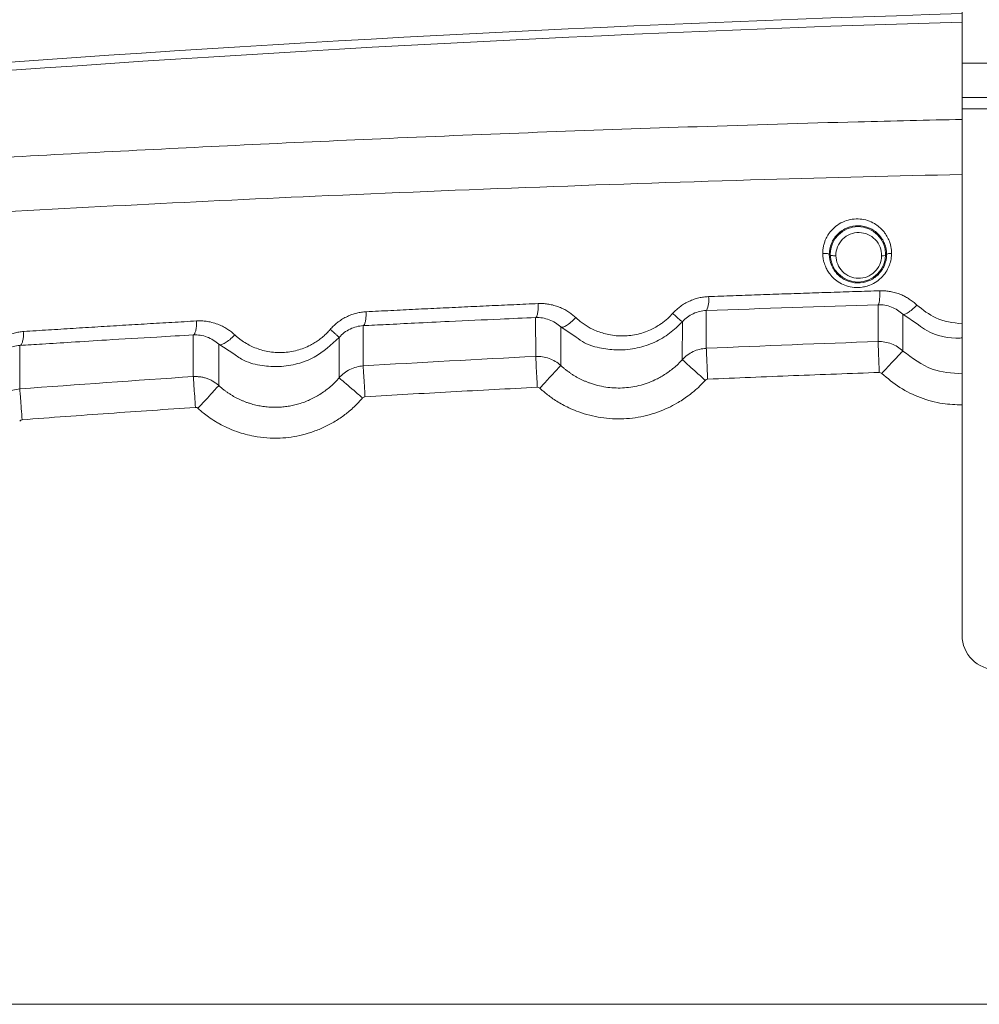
# Model space of a CAD drawing. Header units: millimetres. Extents: x 0 to 594, y 0 to 420.
# Tile 44 of 76: x 87 to 104, y 355 to 372. Entities that reach past the tile are written whole.
import ezdxf

# ---------------------------------------------------------------- set-up
doc = ezdxf.new("R2010")
doc.units = ezdxf.units.MM
doc.styles.add('SLDTEXTSTYLE1', font='TXT', dxfattribs={"width": 0.605})
doc.dimstyles.new('SLDDIMSTYLE3', dxfattribs={"dimtxt": 2.568319, "dimasz": 3.3, "dimexe": 0, "dimexo": 0.0625, "dimgap": 0.64208, "dimtad": 1, "dimdec": 1, "dimlfac": 5, "dimrnd": 1e-09, "dimzin": 12, "dimdsep": 46, "dimtxsty": 'SLDTEXTSTYLE1', "dimsah": 1, "dimcen": 0.09, "dimadec": 0, "dimazin": 3, "dimtfac": 1, "dimtdec": 1, "dimtmove": 0, "dimatfit": 0, "dimfxl": 1, "dimfrac": 2, "dimtolj": 1, "dimtzin": 12, "dimarcsym": 0})

# ---------------------------------------------------------------- blocks, each defined once
blk = doc.blocks.new('_D_7')
at = {"color": 7, "linetype": 'Continuous', "lineweight": 0}
for p, q in [((94.215, 386.012), (93.627, 386.012)), ((93.627, 386.012), (93.627, 382.068)), ((100.584, 386.012), (101.172, 386.012)), ((101.172, 386.012), (101.172, 382.068)), ((107.707, 372.909), (107.707, 382.48)), ((115.707, 368.481), (115.707, 382.48)), ((93.627, 382.068), (94.215, 382.068)), ((101.172, 382.068), (100.584, 382.068)), ((107.707, 381.48), (92.206, 381.48)), ((115.707, 381.48), (107.707, 381.48)), ((115.707, 381.48), (122.107, 381.48))]:
    blk.add_line(p, q, dxfattribs=at)
for points in [[(107.707, 381.48), (104.407, 381.98), (104.407, 380.98)], [(115.707, 381.48), (119.007, 380.98), (119.007, 381.98)]]:
    blk.add_solid(points, dxfattribs=at)
at = {"color": 7, "linetype": 'Continuous', "lineweight": 0, "char_height": 2.6458, "attachment_point": 1, "style": 'SLDTEXTSTYLE1'}
for s, insert in [('40', (95.44, 390.011)), ('1,6', (94.95, 385.479))]:
    blk.add_mtext(s, dxfattribs=dict(at, insert=insert))

msp = doc.modelspace()

# ---------------------------------------------------------------- linework, layer by layer
at = {"color": 7, "linetype": 'Continuous', "lineweight": 15}
for p, q in [((103.707, 371.409), (103.707, 376.209)), ((127.707, 371.409), (103.707, 371.409)), ((103.707, 370.809), (103.707, 371.409)), ((127.707, 370.809), (103.707, 370.809)), ((103.707, 370.609), (103.707, 370.809)), ((127.707, 370.609), (103.707, 370.609)), ((103.707, 361.409), (103.707, 370.609)), ((102.24, 366.543), (102.24, 367.188)), ((96.257, 366.284), (96.256, 366.965)), ((99.238, 367.086), (99.238, 366.425)), ((102.673, 366.379), (102.672, 367.019)), ((93.244, 366.822), (93.242, 366.118)), ((96.695, 366.125), (96.694, 366.798)), ((98.819, 366.889), (98.818, 366.226)), ((90.275, 365.931), (90.274, 366.66)), ((92.824, 366.616), (92.823, 365.909)), ((87.245, 366.476), (87.243, 365.715)), ((90.72, 365.774), (90.719, 366.495)), ((111.195, 354.958), (78.707, 354.958))]:
    msp.add_line(p, q, dxfattribs=at)
at = {"color": 8, "linetype": 'Continuous', "lineweight": 15}
for p, q in [((102.671, 367.019), (102.948, 366.833)), ((96.694, 366.798), (96.963, 366.621)), ((90.719, 366.495), (90.983, 366.327))]:
    msp.add_line(p, q, dxfattribs=at)
at = {"color": 7, "linetype": 'Continuous', "lineweight": 15}
msp.add_circle((101.887, 368.068), 0.484, dxfattribs=at)
for centre, radius, start, end in [((115.729, -27.691), 400.147, 91.72163, 96.98266), ((115.707, -27.691), 400, 91.71913, 96.97386), ((98.871, 367.267), 0.41, 333.6134, 8.5659), ((104.307, 361.409), 0.6, 180, 270)]:
    msp.add_arc(centre, radius, start, end, dxfattribs=at)
at = {"color": 8, "linetype": 'Continuous', "lineweight": 15}
for points, knots in [([(68.209, 368.386), (68.644, 368.425), (69.516, 368.503), (70.837, 368.617), (72.167, 368.729), (73.508, 368.839), (74.859, 368.947), (76.281, 369.057), (77.625, 369.157), (78.891, 369.248), (80.013, 369.327), (81.14, 369.404), (82.273, 369.478), (83.411, 369.551), (84.554, 369.621), (85.702, 369.69), (87.23, 369.777), (89.143, 369.881), (91.475, 369.996), (93.909, 370.106), (96.452, 370.209), (99.133, 370.303), (101.552, 370.378), (103.101, 370.413), (103.707, 370.427)], [0, 0, 0, 0, 0.039882, 0.079733, 0.119561, 0.159376, 0.19919, 0.23901, 0.284114, 0.31631, 0.348491, 0.38066, 0.412824, 0.444987, 0.477155, 0.509332, 0.541524, 0.605021, 0.668444, 0.734122, 0.804795, 0.875763, 0.95136, 1, 1, 1, 1]), ([(67.755, 367.421), (68.973, 367.527), (71.373, 367.737), (75.021, 368.026), (78.619, 368.29), (82.163, 368.527), (85.64, 368.739), (89.04, 368.925), (92.587, 369.096), (96.312, 369.248), (100.083, 369.376), (102.555, 369.437), (103.707, 369.465)], [0, 0, 0, 0, 0.109662, 0.216012, 0.319062, 0.418823, 0.515305, 0.608518, 0.698473, 0.80398, 0.90866, 1, 1, 1, 1]), ([(102.917, 367.182), (103.022, 367.097), (103.251, 366.913), (103.547, 366.873), (103.707, 366.851)], [0, 0, 0, 0, 0.457328, 1, 1, 1, 1]), ([(102.673, 366.378), (102.836, 366.254), (103.144, 366.02), (103.528, 365.992), (103.707, 365.978)], [0, 0, 0, 0, 0.532036, 1, 1, 1, 1]), ([(102.302, 365.986), (102.405, 365.9), (102.611, 365.727), (102.977, 365.554), (103.346, 365.447), (103.594, 365.44), (103.707, 365.437)], [0, 0, 0, 0, 0.2607459, 0.5198357, 0.7797163, 1, 1, 1, 1])]:
    msp.add_open_spline(points, degree=3, knots=knots, dxfattribs=at)
at = {"color": 7, "linetype": 'Continuous', "lineweight": 15}
for points, knots in [([(101.272, 368.084), (101.272, 368.095), (101.272, 368.118), (101.275, 368.153), (101.28, 368.187), (101.287, 368.22), (101.295, 368.253), (101.308, 368.294), (101.327, 368.34), (101.355, 368.393), (101.388, 368.444), (101.443, 368.51), (101.528, 368.585), (101.65, 368.65), (101.786, 368.686), (101.923, 368.69), (102.057, 368.664), (102.17, 368.613), (102.253, 368.554), (102.311, 368.499), (102.361, 368.439), (102.409, 368.364), (102.442, 368.284), (102.462, 368.211), (102.472, 368.148), (102.473, 368.105), (102.473, 368.084)], [0, 0, 0, 0, 0.018388, 0.036613, 0.054736, 0.072818, 0.090923, 0.109112, 0.139589, 0.169921, 0.202495, 0.235071, 0.303686, 0.378911, 0.448558, 0.5225, 0.59335, 0.664543, 0.719631, 0.755919, 0.792367, 0.845054, 0.89787, 0.931985, 0.965902, 1, 1, 1, 1]), ([(101.387, 368.065), (101.387, 368.131), (101.399, 368.196), (101.449, 368.319), (101.487, 368.375), (101.582, 368.47), (101.639, 368.507), (101.763, 368.557), (101.829, 368.569), (101.961, 368.567), (102.027, 368.553), (102.146, 368.501), (102.201, 368.463), (102.291, 368.37), (102.327, 368.315), (102.375, 368.195), (102.388, 368.13), (102.387, 368.065)], [0, 0, 0, 0, 0.125, 0.125, 0.25, 0.25, 0.375, 0.375, 0.5, 0.5, 0.625, 0.625, 0.75, 0.75, 0.875, 0.875, 1, 1, 1, 1]), ([(101.502, 368.043), (101.501, 368.096), (101.511, 368.149), (101.551, 368.248), (101.581, 368.294), (101.657, 368.37), (101.702, 368.4), (101.801, 368.44), (101.855, 368.45), (101.961, 368.448), (102.014, 368.437), (102.11, 368.394), (102.154, 368.364), (102.226, 368.288), (102.255, 368.244), (102.293, 368.146), (102.302, 368.093), (102.301, 368.041)], [0, 0, 0, 0, 0.125, 0.125, 0.25, 0.25, 0.375, 0.375, 0.5, 0.5, 0.625, 0.625, 0.75, 0.75, 0.875, 0.875, 1, 1, 1, 1]), ([(102.473, 368.084), (102.473, 368.072), (102.473, 368.05), (102.47, 368.017), (102.464, 367.978), (102.454, 367.933), (102.432, 367.864), (102.391, 367.775), (102.316, 367.676), (102.216, 367.588), (102.108, 367.531), (102.02, 367.504), (101.928, 367.487), (101.82, 367.484), (101.687, 367.511), (101.569, 367.565), (101.47, 367.637), (101.399, 367.714), (101.35, 367.789), (101.32, 367.85), (101.298, 367.909), (101.284, 367.964), (101.274, 368.023), (101.273, 368.063), (101.272, 368.084)], [0, 0, 0, 0, 0.018021, 0.035732, 0.053188, 0.080979, 0.109179, 0.168411, 0.235156, 0.304094, 0.375945, 0.425829, 0.449638, 0.523386, 0.595838, 0.665428, 0.731214, 0.792568, 0.834277, 0.876037, 0.90302, 0.935429, 0.967649, 1, 1, 1, 1]), ([(101.272, 368.084), (101.285, 368.084), (101.299, 368.084), (101.328, 368.083), (101.342, 368.081), (101.365, 368.078), (101.374, 368.075), (101.385, 368.07), (101.387, 368.068), (101.387, 368.065)], [0, 0, 0, 0, 0.25, 0.25, 0.5, 0.5, 0.75, 0.75, 1, 1, 1, 1]), ([(102.387, 368.065), (102.387, 368), (102.374, 367.935), (102.323, 367.814), (102.285, 367.758), (102.19, 367.665), (102.134, 367.628), (102.011, 367.579), (101.944, 367.567), (101.813, 367.569), (101.748, 367.584), (101.629, 367.635), (101.576, 367.672), (101.486, 367.763), (101.45, 367.818), (101.401, 367.936), (101.388, 368.001), (101.387, 368.065)], [0, 0, 0, 0, 0.125, 0.125, 0.25, 0.25, 0.375, 0.375, 0.5, 0.5, 0.625, 0.625, 0.75, 0.75, 0.875, 0.875, 1, 1, 1, 1]), ([(101.502, 368.043), (101.49, 368.043), (101.476, 368.043), (101.448, 368.044), (101.434, 368.045), (101.41, 368.049), (101.401, 368.051), (101.39, 368.056), (101.387, 368.059), (101.387, 368.061)], [0, 0, 0, 0, 0.25, 0.25, 0.5, 0.5, 0.75, 0.75, 1, 1, 1, 1]), ([(102.301, 368.041), (102.3, 367.989), (102.289, 367.937), (102.247, 367.842), (102.217, 367.798), (102.141, 367.725), (102.096, 367.696), (101.999, 367.658), (101.947, 367.649), (101.843, 367.65), (101.792, 367.661), (101.697, 367.702), (101.654, 367.731), (101.582, 367.803), (101.553, 367.847), (101.514, 367.941), (101.503, 367.992), (101.502, 368.043)], [0, 0, 0, 0, 0.125, 0.125, 0.25, 0.25, 0.375, 0.375, 0.5, 0.5, 0.625, 0.625, 0.75, 0.75, 0.875, 0.875, 1, 1, 1, 1]), ([(102.301, 368.041), (102.321, 368.041), (102.344, 368.042), (102.369, 368.047), (102.376, 368.049), (102.385, 368.053), (102.387, 368.055), (102.387, 368.057)], [0, 0, 0, 0, 0.5, 0.5, 0.75, 0.75, 1, 1, 1, 1]), ([(102.473, 368.084), (102.462, 368.083), (102.45, 368.083), (102.428, 368.081), (102.418, 368.079), (102.394, 368.074), (102.387, 368.069), (102.387, 368.065)], [0, 0, 0, 0, 0.25, 0.25, 0.5, 0.5, 1, 1, 1, 1]), ([(98.649, 367.035), (98.658, 367.044), (98.674, 367.062), (98.701, 367.087), (98.728, 367.112), (98.756, 367.135), (98.799, 367.169), (98.86, 367.208), (98.94, 367.25), (99.023, 367.283), (99.106, 367.307), (99.191, 367.323), (99.248, 367.327), (99.277, 367.328)], [0, 0, 0, 0, 0.051619, 0.103003, 0.154246, 0.20544, 0.256681, 0.3838, 0.510516, 0.633897, 0.758345, 0.878657, 1, 1, 1, 1]), ([(99.277, 367.328), (99.419, 367.334), (99.704, 367.344), (100.132, 367.36), (100.56, 367.375), (100.988, 367.389), (101.415, 367.403), (101.843, 367.417), (102.128, 367.426), (102.271, 367.43)], [0, 0, 0, 0, 0.143168, 0.286232, 0.429192, 0.572049, 0.714802, 0.857453, 1, 1, 1, 1]), ([(102.24, 367.187), (102.244, 367.188), (102.248, 367.194), (102.256, 367.218), (102.26, 367.236), (102.265, 367.282), (102.268, 367.309), (102.27, 367.368), (102.271, 367.4), (102.271, 367.43)], [0, 0, 0, 0, 0.25, 0.25, 0.5, 0.5, 0.75, 0.75, 1, 1, 1, 1]), ([(102.271, 367.43), (102.284, 367.43), (102.312, 367.431), (102.352, 367.429), (102.393, 367.426), (102.433, 367.421), (102.491, 367.41), (102.565, 367.391), (102.648, 367.361), (102.721, 367.325), (102.788, 367.286), (102.854, 367.239), (102.896, 367.201), (102.917, 367.182)], [0, 0, 0, 0, 0.05682, 0.11352, 0.17022, 0.22704, 0.284101, 0.416777, 0.549938, 0.654982, 0.76035, 0.879968, 1, 1, 1, 1]), ([(93.296, 367.064), (93.439, 367.071), (93.726, 367.086), (94.156, 367.107), (94.585, 367.128), (95.015, 367.148), (95.444, 367.168), (95.873, 367.188), (96.158, 367.201), (96.301, 367.207)], [0, 0, 0, 0, 0.1435781, 0.2869154, 0.4300123, 0.5728689, 0.7154856, 0.8578625, 1, 1, 1, 1]), ([(96.256, 366.964), (96.262, 366.965), (96.268, 366.971), (96.28, 366.996), (96.285, 367.014), (96.293, 367.059), (96.297, 367.087), (96.301, 367.145), (96.301, 367.177), (96.301, 367.207)], [0, 0, 0, 0, 0.25, 0.25, 0.5, 0.5, 0.75, 0.75, 1, 1, 1, 1]), ([(96.301, 367.207), (96.315, 367.208), (96.343, 367.208), (96.384, 367.207), (96.425, 367.204), (96.465, 367.2), (96.524, 367.19), (96.6, 367.171), (96.686, 367.14), (96.766, 367.102), (96.836, 367.06), (96.9, 367.013), (96.937, 366.98), (96.956, 366.963)], [0, 0, 0, 0, 0.0567732, 0.1134515, 0.1701552, 0.2270043, 0.2841178, 0.4173417, 0.5511187, 0.6687408, 0.7870097, 0.8933283, 1, 1, 1, 1]), ([(102.24, 367.187), (102.32, 367.189), (102.4, 367.175), (102.547, 367.117), (102.615, 367.074), (102.672, 367.019)], [0, 0, 0, 0, 0.5, 0.5, 1, 1, 1, 1]), ([(102.672, 367.019), (102.679, 367.014), (102.692, 367.014), (102.725, 367.026), (102.744, 367.037), (102.784, 367.063), (102.807, 367.081), (102.86, 367.126), (102.889, 367.153), (102.917, 367.182)], [0, 0, 0, 0, 0.25, 0.25, 0.5, 0.5, 0.75, 0.75, 1, 1, 1, 1]), ([(92.668, 366.756), (92.676, 366.765), (92.693, 366.784), (92.72, 366.812), (92.748, 366.838), (92.777, 366.863), (92.822, 366.898), (92.883, 366.94), (92.964, 366.983), (93.046, 367.016), (93.129, 367.041), (93.212, 367.058), (93.268, 367.062), (93.296, 367.064)], [0, 0, 0, 0, 0.053119, 0.106007, 0.158771, 0.21152, 0.264363, 0.392715, 0.521002, 0.642182, 0.764523, 0.881713, 1, 1, 1, 1]), ([(93.244, 366.821), (93.252, 366.822), (93.259, 366.83), (93.272, 366.856), (93.277, 366.874), (93.286, 366.913), (93.289, 366.938), (93.294, 366.996), (93.296, 367.029), (93.296, 367.064)], [0, 0, 0, 0, 0.25, 0.25, 0.5, 0.5, 0.75, 0.75, 1, 1, 1, 1]), ([(93.244, 366.821), (93.376, 366.827), (93.675, 366.842), (94.176, 366.867), (94.841, 366.899), (95.546, 366.932), (96.049, 366.954), (96.256, 366.964)], [0, 0, 0, 0, 0.131998, 0.298669, 0.500012, 0.794629, 1, 1, 1, 1]), ([(96.256, 366.964), (96.337, 366.967), (96.418, 366.953), (96.568, 366.896), (96.637, 366.853), (96.694, 366.798)], [0, 0, 0, 0, 0.5, 0.5, 1, 1, 1, 1]), ([(96.694, 366.798), (96.703, 366.791), (96.718, 366.791), (96.754, 366.802), (96.775, 366.813), (96.818, 366.839), (96.843, 366.858), (96.898, 366.904), (96.928, 366.932), (96.956, 366.963)], [0, 0, 0, 0, 0.25, 0.25, 0.5, 0.5, 0.75, 0.75, 1, 1, 1, 1]), ([(96.956, 366.963), (96.964, 366.955), (96.98, 366.941), (97.038, 366.891), (97.137, 366.818), (97.303, 366.73), (97.509, 366.661), (97.757, 366.632), (97.974, 366.654), (98.143, 366.7), (98.288, 366.757), (98.407, 366.825), (98.501, 366.894), (98.555, 366.94), (98.605, 366.986), (98.634, 367.018), (98.649, 367.035)], [0, 0, 0, 0, 0.017269, 0.034518, 0.124928, 0.215035, 0.338794, 0.472424, 0.611099, 0.680357, 0.749402, 0.854944, 0.893604, 0.931822, 0.96559, 1, 1, 1, 1]), ([(98.819, 366.889), (98.818, 366.889), (98.813, 366.893), (98.8, 366.903), (98.795, 366.907), (98.784, 366.916), (98.779, 366.921), (98.758, 366.939), (98.74, 366.954), (98.699, 366.991), (98.675, 367.012), (98.649, 367.035)], [0, 0, 0, 0, 0.25, 0.25, 0.375, 0.375, 0.5, 0.5, 0.75, 0.75, 1, 1, 1, 1]), ([(98.819, 366.889), (98.872, 366.949), (98.938, 366.997), (99.082, 367.064), (99.16, 367.082), (99.238, 367.085)], [0, 0, 0, 0, 0.5, 0.5, 1, 1, 1, 1]), ([(87.311, 366.719), (87.455, 366.728), (87.743, 366.746), (88.176, 366.774), (88.608, 366.8), (89.039, 366.827), (89.471, 366.853), (89.902, 366.878), (90.189, 366.895), (90.333, 366.903)], [0, 0, 0, 0, 0.143762, 0.287222, 0.43038, 0.573237, 0.715792, 0.858047, 1, 1, 1, 1]), ([(90.274, 366.66), (90.283, 366.661), (90.291, 366.67), (90.306, 366.696), (90.312, 366.713), (90.321, 366.753), (90.326, 366.777), (90.331, 366.835), (90.333, 366.868), (90.333, 366.903)], [0, 0, 0, 0, 0.25, 0.25, 0.5, 0.5, 0.75, 0.75, 1, 1, 1, 1]), ([(90.333, 366.903), (90.345, 366.904), (90.37, 366.905), (90.407, 366.905), (90.443, 366.903), (90.48, 366.9), (90.541, 366.892), (90.625, 366.874), (90.72, 366.841), (90.805, 366.801), (90.876, 366.758), (90.941, 366.712), (90.979, 366.678), (90.998, 366.661)], [0, 0, 0, 0, 0.0501833, 0.1003486, 0.1505792, 0.200958, 0.2515671, 0.4014549, 0.5523662, 0.6697969, 0.787802, 0.893779, 1, 1, 1, 1]), ([(92.824, 366.616), (92.877, 366.677), (92.942, 366.727), (93.087, 366.797), (93.165, 366.817), (93.244, 366.821)], [0, 0, 0, 0, 0.5, 0.5, 1, 1, 1, 1]), ([(96.963, 366.621), (97.011, 366.586), (97.143, 366.489), (97.4, 366.422), (97.711, 366.385), (98.029, 366.418), (98.334, 366.521), (98.604, 366.677), (98.748, 366.819), (98.819, 366.889)], [0, 0, 0, 0, 0.08755, 0.243069, 0.385382, 0.550002, 0.707317, 0.854088, 1, 1, 1, 1]), ([(102.948, 366.833), (102.994, 366.8), (103.201, 366.652), (103.484, 366.588), (103.695, 366.607), (103.707, 366.608)], [0, 0, 0, 0, 0.211437, 0.955569, 1, 1, 1, 1]), ([(86.681, 366.393), (86.689, 366.403), (86.706, 366.423), (86.733, 366.452), (86.761, 366.48), (86.79, 366.506), (86.835, 366.543), (86.897, 366.587), (86.979, 366.632), (87.062, 366.668), (87.144, 366.693), (87.228, 366.711), (87.283, 366.716), (87.311, 366.719)], [0, 0, 0, 0, 0.053145, 0.106104, 0.158993, 0.21193, 0.265031, 0.394215, 0.523894, 0.644816, 0.76671, 0.882825, 1, 1, 1, 1]), ([(87.245, 366.475), (87.255, 366.477), (87.265, 366.486), (87.281, 366.512), (87.288, 366.529), (87.298, 366.569), (87.303, 366.593), (87.309, 366.651), (87.311, 366.684), (87.311, 366.719)], [0, 0, 0, 0, 0.25, 0.25, 0.5, 0.5, 0.75, 0.75, 1, 1, 1, 1]), ([(87.245, 366.475), (87.375, 366.483), (87.672, 366.502), (88.176, 366.534), (88.843, 366.575), (89.555, 366.618), (90.062, 366.647), (90.274, 366.66)], [0, 0, 0, 0, 0.129276, 0.295946, 0.50001, 0.791035, 1, 1, 1, 1]), ([(90.274, 366.66), (90.356, 366.664), (90.438, 366.651), (90.59, 366.594), (90.66, 366.551), (90.719, 366.495)], [0, 0, 0, 0, 0.5, 0.5, 1, 1, 1, 1]), ([(90.719, 366.495), (90.73, 366.487), (90.747, 366.486), (90.787, 366.495), (90.809, 366.506), (90.855, 366.533), (90.881, 366.552), (90.939, 366.6), (90.97, 366.629), (90.998, 366.661)], [0, 0, 0, 0, 0.25, 0.25, 0.5, 0.5, 0.75, 0.75, 1, 1, 1, 1]), ([(90.983, 366.327), (91.041, 366.286), (91.189, 366.18), (91.468, 366.118), (91.784, 366.095), (92.094, 366.145), (92.472, 366.286), (92.686, 366.487), (92.824, 366.616)], [0, 0, 0, 0, 0.106738, 0.270658, 0.416592, 0.577677, 0.730064, 1, 1, 1, 1]), ([(90.998, 366.661), (91.011, 366.65), (91.035, 366.627), (91.074, 366.596), (91.113, 366.566), (91.171, 366.527), (91.248, 366.481), (91.351, 366.433), (91.462, 366.394), (91.622, 366.356), (91.791, 366.345), (91.962, 366.361), (92.088, 366.387), (92.208, 366.427), (92.312, 366.474), (92.4, 366.524), (92.474, 366.574), (92.543, 366.629), (92.608, 366.689), (92.648, 366.733), (92.668, 366.756)], [0, 0, 0, 0, 0.0272897, 0.0545117, 0.0817125, 0.1089384, 0.169231, 0.2293229, 0.2949518, 0.3603548, 0.4978485, 0.5670082, 0.6358316, 0.7021167, 0.7679358, 0.8149001, 0.8612922, 0.9074064, 0.9535426, 1, 1, 1, 1]), ([(92.824, 366.616), (92.824, 366.616), (92.819, 366.621), (92.805, 366.634), (92.796, 366.642), (92.771, 366.665), (92.755, 366.68), (92.715, 366.714), (92.693, 366.734), (92.668, 366.756)], [0, 0, 0, 0, 0.25, 0.25, 0.5, 0.5, 0.75, 0.75, 1, 1, 1, 1]), ([(86.824, 366.259), (86.876, 366.324), (86.942, 366.376), (87.087, 366.45), (87.166, 366.471), (87.245, 366.475)], [0, 0, 0, 0, 0.5, 0.5, 1, 1, 1, 1]), ([(102.24, 366.542), (102.319, 366.545), (102.399, 366.532), (102.547, 366.476), (102.615, 366.433), (102.673, 366.379)], [0, 0, 0, 0, 0.5, 0.5, 1, 1, 1, 1]), ([(102.24, 366.542), (102.24, 366.54), (102.241, 366.526), (102.242, 366.471), (102.244, 366.429), (102.248, 366.325), (102.25, 366.262), (102.254, 366.132), (102.257, 366.065), (102.259, 366.003)], [0, 0, 0, 0, 0.25, 0.25, 0.5, 0.5, 0.75, 0.75, 1, 1, 1, 1]), ([(96.257, 366.283), (96.337, 366.287), (96.417, 366.275), (96.567, 366.221), (96.636, 366.179), (96.695, 366.125)], [0, 0, 0, 0, 0.5, 0.5, 1, 1, 1, 1]), ([(96.257, 366.283), (96.257, 366.281), (96.258, 366.267), (96.261, 366.212), (96.263, 366.171), (96.268, 366.066), (96.271, 366.004), (96.278, 365.873), (96.282, 365.806), (96.285, 365.744)], [0, 0, 0, 0, 0.25, 0.25, 0.5, 0.5, 0.75, 0.75, 1, 1, 1, 1]), ([(98.818, 366.226), (98.871, 366.285), (98.936, 366.333), (99.08, 366.401), (99.158, 366.42), (99.238, 366.424)], [0, 0, 0, 0, 0.5, 0.5, 1, 1, 1, 1]), ([(99.238, 366.424), (99.238, 366.422), (99.239, 366.408), (99.241, 366.353), (99.243, 366.312), (99.247, 366.207), (99.25, 366.145), (99.256, 366.014), (99.259, 365.947), (99.261, 365.885)], [0, 0, 0, 0, 0.25, 0.25, 0.5, 0.5, 0.75, 0.75, 1, 1, 1, 1]), ([(102.672, 366.38), (102.671, 366.379), (102.662, 366.369), (102.625, 366.33), (102.596, 366.299), (102.525, 366.223), (102.481, 366.177), (102.392, 366.081), (102.345, 366.032), (102.302, 365.986)], [0, 0, 0, 0, 0.25, 0.25, 0.5, 0.5, 0.75, 0.75, 1, 1, 1, 1]), ([(92.823, 365.909), (92.875, 365.97), (92.94, 366.02), (93.083, 366.091), (93.162, 366.112), (93.242, 366.117)], [0, 0, 0, 0, 0.5, 0.5, 1, 1, 1, 1]), ([(93.242, 366.117), (93.243, 366.115), (93.243, 366.101), (93.247, 366.046), (93.249, 366.005), (93.255, 365.9), (93.259, 365.838), (93.267, 365.708), (93.271, 365.64), (93.274, 365.578)], [0, 0, 0, 0, 0.25, 0.25, 0.5, 0.5, 0.75, 0.75, 1, 1, 1, 1]), ([(96.695, 366.125), (96.694, 366.124), (96.685, 366.114), (96.648, 366.074), (96.62, 366.044), (96.549, 365.967), (96.506, 365.92), (96.417, 365.824), (96.371, 365.774), (96.329, 365.728)], [0, 0, 0, 0, 0.25, 0.25, 0.5, 0.5, 0.75, 0.75, 1, 1, 1, 1]), ([(96.695, 366.125), (96.709, 366.112), (96.736, 366.087), (96.779, 366.052), (96.823, 366.019), (96.867, 365.987), (96.913, 365.957), (96.959, 365.93), (97.005, 365.904), (97.052, 365.88), (97.1, 365.858), (97.148, 365.838), (97.271, 365.791), (97.479, 365.738), (97.772, 365.723), (98.065, 365.765), (98.281, 365.842), (98.426, 365.915), (98.508, 365.964), (98.59, 366.019), (98.669, 366.081), (98.746, 366.15), (98.794, 366.2), (98.818, 366.226)], [0, 0, 0, 0, 0.023676, 0.047172, 0.070482, 0.0936, 0.11652, 0.139243, 0.161769, 0.184103, 0.206244, 0.228195, 0.249956, 0.374352, 0.497888, 0.621499, 0.74719, 0.786947, 0.827648, 0.8693, 0.911914, 0.955491, 1, 1, 1, 1]), ([(98.819, 366.227), (98.82, 366.226), (98.829, 366.217), (98.87, 366.181), (98.9, 366.153), (98.978, 366.083), (99.025, 366.04), (99.122, 365.953), (99.173, 365.907), (99.219, 365.865)], [0, 0, 0, 0, 0.25, 0.25, 0.5, 0.5, 0.75, 0.75, 1, 1, 1, 1]), ([(90.275, 365.93), (90.282, 365.93), (90.295, 365.931), (90.329, 365.931), (90.378, 365.929), (90.439, 365.919), (90.5, 365.903), (90.56, 365.88), (90.617, 365.851), (90.671, 365.816), (90.704, 365.788), (90.72, 365.774)], [0, 0, 0, 0, 0.041161, 0.082824, 0.210955, 0.340051, 0.470111, 0.601136, 0.733126, 0.866081, 1, 1, 1, 1]), ([(90.275, 365.93), (90.275, 365.927), (90.276, 365.914), (90.28, 365.859), (90.283, 365.817), (90.29, 365.713), (90.294, 365.65), (90.303, 365.52), (90.307, 365.453), (90.311, 365.391)], [0, 0, 0, 0, 0.25, 0.25, 0.5, 0.5, 0.75, 0.75, 1, 1, 1, 1]), ([(99.261, 365.885), (99.511, 365.895), (100.011, 365.917), (100.76, 365.947), (101.51, 365.976), (102.009, 365.994), (102.259, 366.003)], [0, 0, 0, 0, 0.250102, 0.500136, 0.750102, 1, 1, 1, 1]), ([(90.72, 365.774), (90.719, 365.773), (90.71, 365.763), (90.674, 365.723), (90.646, 365.693), (90.575, 365.615), (90.532, 365.569), (90.444, 365.472), (90.398, 365.422), (90.356, 365.376)], [0, 0, 0, 0, 0.25, 0.25, 0.5, 0.5, 0.75, 0.75, 1, 1, 1, 1]), ([(90.72, 365.774), (90.734, 365.762), (90.76, 365.738), (90.802, 365.704), (90.845, 365.671), (90.889, 365.641), (90.934, 365.612), (90.979, 365.585), (91.026, 365.559), (91.073, 365.536), (91.121, 365.514), (91.169, 365.494), (91.218, 365.476), (91.267, 365.46), (91.317, 365.445), (91.367, 365.433), (91.417, 365.422), (91.467, 365.413), (91.517, 365.406), (91.568, 365.4), (91.618, 365.396), (91.668, 365.394), (91.718, 365.394), (91.783, 365.396), (91.863, 365.402), (91.957, 365.415), (92.051, 365.435), (92.145, 365.461), (92.239, 365.494), (92.331, 365.533), (92.421, 365.58), (92.508, 365.632), (92.593, 365.692), (92.674, 365.758), (92.752, 365.83), (92.799, 365.883), (92.823, 365.909)], [0, 0, 0, 0, 0.023034, 0.045991, 0.068864, 0.091648, 0.114338, 0.136933, 0.159436, 0.181847, 0.20417, 0.226405, 0.248553, 0.270615, 0.292593, 0.314486, 0.336297, 0.358025, 0.37967, 0.401232, 0.422712, 0.444107, 0.465418, 0.486644, 0.526715, 0.567275, 0.608325, 0.649864, 0.691888, 0.734396, 0.777394, 0.820891, 0.864894, 0.909417, 0.954463, 1, 1, 1, 1]), ([(92.823, 365.909), (92.824, 365.908), (92.834, 365.9), (92.875, 365.865), (92.906, 365.838), (92.986, 365.769), (93.034, 365.728), (93.133, 365.642), (93.185, 365.598), (93.232, 365.557)], [0, 0, 0, 0, 0.25, 0.25, 0.5, 0.5, 0.75, 0.75, 1, 1, 1, 1]), ([(93.274, 365.578), (93.525, 365.593), (94.025, 365.622), (94.777, 365.664), (95.531, 365.705), (96.033, 365.731), (96.285, 365.744)], [0, 0, 0, 0, 0.249391, 0.499188, 0.74939, 1, 1, 1, 1]), ([(96.328, 365.728), (96.338, 365.719), (96.365, 365.695), (96.416, 365.651), (96.483, 365.598), (96.562, 365.541), (96.685, 365.461), (96.835, 365.382), (97.021, 365.307), (97.2, 365.251), (97.397, 365.211), (97.596, 365.191), (97.863, 365.19), (98.197, 365.238), (98.504, 365.348), (98.742, 365.472), (98.885, 365.564), (99, 365.654), (99.085, 365.728), (99.157, 365.798), (99.204, 365.848), (99.219, 365.865)], [0, 0, 0, 0, 0.01234, 0.033348, 0.063027, 0.091598, 0.125074, 0.199502, 0.249295, 0.311717, 0.374027, 0.436211, 0.49838, 0.622863, 0.748121, 0.800124, 0.873411, 0.906533, 0.936164, 0.978671, 1, 1, 1, 1]), ([(86.821, 365.493), (86.873, 365.557), (86.937, 365.61), (87.082, 365.685), (87.162, 365.708), (87.243, 365.714)], [0, 0, 0, 0, 0.5, 0.5, 1, 1, 1, 1]), ([(87.243, 365.714), (87.243, 365.712), (87.244, 365.699), (87.248, 365.644), (87.252, 365.603), (87.259, 365.498), (87.264, 365.436), (87.274, 365.306), (87.279, 365.239), (87.283, 365.176)], [0, 0, 0, 0, 0.25, 0.25, 0.5, 0.5, 0.75, 0.75, 1, 1, 1, 1]), ([(90.356, 365.376), (90.365, 365.367), (90.394, 365.341), (90.455, 365.29), (90.547, 365.22), (90.643, 365.156), (90.75, 365.094), (90.873, 365.031), (91.071, 364.951), (91.381, 364.868), (91.704, 364.845), (91.988, 364.871), (92.184, 364.909), (92.378, 364.968), (92.57, 365.048), (92.754, 365.147), (92.895, 365.242), (93.004, 365.329), (93.092, 365.408), (93.17, 365.486), (93.217, 365.539), (93.232, 365.557)], [0, 0, 0, 0, 0.011959, 0.036504, 0.07364, 0.119994, 0.144789, 0.188583, 0.248726, 0.344218, 0.48749, 0.548196, 0.609935, 0.673165, 0.737862, 0.803142, 0.868183, 0.897078, 0.933416, 0.977874, 1, 1, 1, 1]), ([(87.283, 365.176), (87.536, 365.195), (88.04, 365.233), (88.797, 365.287), (89.554, 365.34), (90.059, 365.374), (90.311, 365.391)], [0, 0, 0, 0, 0.2500433, 0.5000867, 0.7500645, 1, 1, 1, 1])]:
    msp.add_open_spline(points, degree=3, knots=knots, dxfattribs=at)
for points in [[(99.238, 367.085), (100.236, 367.122), (101.237, 367.156), (102.24, 367.187)], [(99.238, 366.425), (100.238, 366.469), (101.239, 366.508), (102.24, 366.543)], [(93.242, 366.118), (94.247, 366.177), (95.252, 366.233), (96.257, 366.284)], [(87.243, 365.715), (88.254, 365.791), (89.264, 365.863), (90.275, 365.931)], [(102.259, 366.003), (102.275, 366.003), (102.291, 365.997), (102.302, 365.986)], [(96.285, 365.744), (96.301, 365.745), (96.317, 365.739), (96.328, 365.728)], [(99.219, 365.865), (99.23, 365.877), (99.245, 365.884), (99.261, 365.885)], [(93.232, 365.557), (93.243, 365.569), (93.258, 365.577), (93.274, 365.578)], [(90.311, 365.391), (90.327, 365.392), (90.344, 365.386), (90.356, 365.376)], [(87.241, 365.154), (87.252, 365.167), (87.267, 365.175), (87.283, 365.176)]]:
    msp.add_open_spline(points, degree=3, dxfattribs=at)

# ---------------------------------------------------------------- dimensions: what is measured, and where the dimension line sits
at = {"color": 7, "linetype": 'Continuous', "lineweight": 0}
dim = msp.add_linear_dim(base=(107.707, 381.48), p1=(115.707, 368.481), p2=(107.707, 372.909), dimstyle='SLDDIMSTYLE3', dxfattribs=at)
dim.commit()
dim.dimension.update_dxf_attribs({"geometry": '_D_7', "text_midpoint": (97.4, 381.48), "dimtype": 160})

doc.saveas('drawing.dxf')
